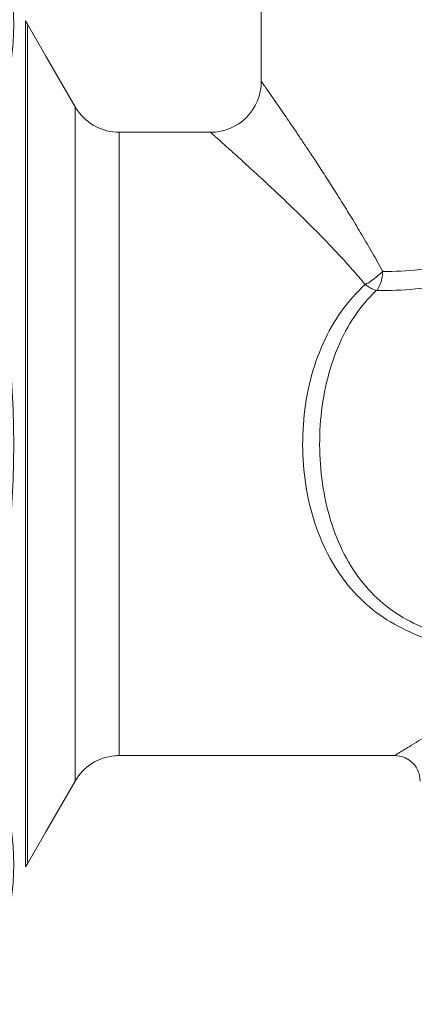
# Model space of a CAD drawing. Header units: millimetres. Extents: x -368 to 1732, y 3428 to 4913.
# Tile 51 of 80: x 1106.81 to 1108.36, y 4370.11 to 4373.98. Entities that reach past the tile are written whole.
import ezdxf

# ---------------------------------------------------------------- set-up
doc = ezdxf.new("R2010")
doc.units = ezdxf.units.MM
doc.linetypes.add('ACAD_ISO08W100', pattern=[36, 24, -3, 6, -3])
doc.layers.add('-- CO_p', color=51, linetype='Continuous', lineweight=9)

# ---------------------------------------------------------------- blocks, each defined once
blk = doc.blocks.new('łącznik DN20')
at = {"color": 11, "lineweight": 0}
for centre in [(9.727, 16.502), (9.727, -16.502)]:
    blk.add_arc(centre, 9.727, 145.5615, 214.4385, dxfattribs=at)
at = {"color": 50, "lineweight": 0}
blk.add_arc((36.35, 0), 36.35, 162.383, 197.617, dxfattribs=at)
blk = doc.blocks.new('-- CIEPŁOMIERZ ECHO II_20')
at = {"color": 50}
for points in [[(10.915, 1.425), (10.915, 1.425), (10.915, 2.04995), (10.915, 2.04995)], [(10.915, 1.425), (10.915, 1.425), (10.915, 1.8535), (10.915, 1.8535)], [(11.83538, 1.65), (11.83538, 1.65), (11.76288, 1.52443), (11.76288, 1.52443)], [(11.83538, 1.65), (11.83538, 1.65), (11.76288, 1.52443), (11.76288, 1.52443)], [(11.84319, 1.66245), (11.84319, 1.66245), (11.83538, 1.65), (11.83538, 1.65)], [(11.83538, 1.65), (11.83538, 1.65), (11.83538, 1.63894), (11.83538, 1.63894)], [(11.83538, 1.63894), (11.83538, 1.63894), (11.83538, -1.65), (11.83538, -1.65)], [(11.84319, 1.65963), (11.84319, 1.65963), (11.84319, 1.66245), (11.84319, 1.66245)], [(11.84319, 1.61763), (11.84319, 1.61763), (11.84319, 1.65963), (11.84319, 1.65963)], [(11.84319, 0), (11.84319, 0), (11.84319, 1.61763), (11.84319, 1.61763)], [(11.76288, 1.52443), (11.76288, 1.52443), (11.64774, 1.325), (11.64774, 1.325)], [(11.76288, 1.52443), (11.76288, 1.52443), (11.64774, 1.325), (11.64774, 1.325)], [(11.63837, 1.31028), (11.6417, 1.31505), (11.64483, 1.31996), (11.64774, 1.325)], [(11.63837, 1.31028), (11.6417, 1.31505), (11.64483, 1.31996), (11.64774, 1.325)], [(11.64774, -1.325), (11.64774, -1.325), (11.64774, 1.325), (11.64774, 1.325)], [(11.47453, 1.225), (11.53979, 1.225), (11.60094, 1.25683), (11.63837, 1.31028)], [(11.47453, 1.225), (11.53979, 1.225), (11.60094, 1.25683), (11.63837, 1.31028)], [(11.47453, 1.225), (11.47453, 1.225), (11.115, 1.225), (11.115, 1.225)], [(11.47453, 1.225), (11.47453, 1.225), (11.115, 1.225), (11.115, 1.225)], [(11.47453, -1.225), (11.47453, -1.225), (11.47453, 1.225), (11.47453, 1.225)], [(11.84319, -1.61764), (11.84319, -1.61764), (11.84319, 0), (11.84319, 0)], [(11.47453, -1.225), (11.47453, -1.225), (10.39, -1.225), (10.39, -1.225)], [(11.47453, -1.225), (11.47453, -1.225), (10.39, -1.225), (10.39, -1.225)], [(11.49197, -1.22576), (11.48617, -1.22526), (11.48035, -1.225), (11.47453, -1.225)], [(11.49197, -1.22576), (11.48617, -1.22526), (11.48035, -1.225), (11.47453, -1.225)], [(11.64774, -1.325), (11.61511, -1.26849), (11.55697, -1.23145), (11.49197, -1.22576)], [(11.64774, -1.325), (11.61511, -1.26849), (11.55697, -1.23145), (11.49197, -1.22576)], [(11.76288, -1.52444), (11.76288, -1.52444), (11.64774, -1.325), (11.64774, -1.325)], [(11.76288, -1.52444), (11.76288, -1.52444), (11.64774, -1.325), (11.64774, -1.325)], [(11.83538, -1.65), (11.83538, -1.65), (11.76288, -1.52444), (11.76288, -1.52444)], [(11.83538, -1.65), (11.83538, -1.65), (11.76288, -1.52444), (11.76288, -1.52444)], [(11.84319, -1.6372), (11.84319, -1.6372), (11.84319, -1.61764), (11.84319, -1.61764)], [(11.84319, -1.66245), (11.84319, -1.66245), (11.83538, -1.65), (11.83538, -1.65)], [(11.84319, -1.66245), (11.84319, -1.66245), (11.84319, -1.6372), (11.84319, -1.6372)]]:
    blk.add_open_spline(points, degree=3, dxfattribs=at)
for points, knots in [([(10.43709, 0.67819), (10.45026, 0.70229), (10.46372, 0.72622), (10.47737, 0.75004), (10.47737, 0.75004), (10.49106, 0.77394), (10.50494, 0.79773), (10.51899, 0.82142), (10.51899, 0.82142), (10.53261, 0.84437), (10.5464, 0.86722), (10.56032, 0.88999), (10.56032, 0.88999), (10.57346, 0.91147), (10.58672, 0.93288), (10.60008, 0.95422), (10.60008, 0.95422), (10.6125, 0.97404), (10.625, 0.99381), (10.63759, 1.01352), (10.63759, 1.01352), (10.64917, 1.03166), (10.66083, 1.04976), (10.67254, 1.06781), (10.67254, 1.06781), (10.68325, 1.08431), (10.69401, 1.10078), (10.70482, 1.11721), (10.70482, 1.11721), (10.71464, 1.13214), (10.72451, 1.14705), (10.73441, 1.16193), (10.73441, 1.16193), (10.74337, 1.17539), (10.75235, 1.18883), (10.76137, 1.20225), (10.76137, 1.20225), (10.76949, 1.21433), (10.77764, 1.22639), (10.7858, 1.23844), (10.7858, 1.23844), (10.79311, 1.24921), (10.80044, 1.25998), (10.80779, 1.27074), (10.80779, 1.27074), (10.81432, 1.28029), (10.82086, 1.28984), (10.82742, 1.29938), (10.82742, 1.29938), (10.83321, 1.30779), (10.839, 1.31619), (10.84481, 1.32459), (10.84481, 1.32459), (10.84989, 1.33193), (10.85498, 1.33927), (10.86007, 1.34661), (10.86007, 1.34661), (10.86448, 1.35295), (10.86889, 1.35928), (10.87331, 1.36562), (10.87331, 1.36562), (10.87707, 1.371), (10.88083, 1.37638), (10.8846, 1.38176), (10.8846, 1.38176), (10.88773, 1.38623), (10.89087, 1.3907), (10.89401, 1.39517), (10.89401, 1.39517), (10.89654, 1.39878), (10.89908, 1.40239), (10.90162, 1.406), (10.90162, 1.406), (10.90358, 1.40878), (10.90554, 1.41156), (10.9075, 1.41435), (10.9075, 1.41435), (10.90889, 1.41632), (10.91028, 1.4183), (10.91168, 1.42027), (10.91168, 1.42027), (10.91251, 1.42146), (10.91334, 1.42264), (10.91418, 1.42382), (10.91418, 1.42382), (10.91445, 1.42421), (10.91473, 1.4246), (10.915, 1.425)], [0, 0, 0, 0, 0.0454545, 0.0454545, 0.0454545, 0.0454546, 0.0909091, 0.0909091, 0.0909091, 0.0909091, 0.1363636, 0.1363636, 0.1363636, 0.1363636, 0.1818182, 0.1818182, 0.1818182, 0.1818182, 0.2272727, 0.2272727, 0.2272727, 0.2272727, 0.2727273, 0.2727273, 0.2727273, 0.2727273, 0.3181818, 0.3181818, 0.3181818, 0.3181818, 0.3636364, 0.3636364, 0.3636364, 0.3636364, 0.4090909, 0.4090909, 0.4090909, 0.4090909, 0.4545455, 0.4545455, 0.4545455, 0.4545455, 0.5, 0.5, 0.5, 0.5, 0.5454545, 0.5454545, 0.5454545, 0.5454546, 0.5909091, 0.5909091, 0.5909091, 0.5909091, 0.6363636, 0.6363636, 0.6363636, 0.6363636, 0.6818182, 0.6818182, 0.6818182, 0.6818182, 0.7272727, 0.7272727, 0.7272727, 0.7272727, 0.7727273, 0.7727273, 0.7727273, 0.7727273, 0.8181818, 0.8181818, 0.8181818, 0.8181818, 0.8636364, 0.8636364, 0.8636364, 0.8636364, 0.9090909, 0.9090909, 0.9090909, 0.9090909, 0.9545455, 0.9545455, 0.9545455, 0.9545455, 1, 1, 1, 1]), ([(10.915, 1.425), (10.915, 1.37195), (10.93608, 1.32108), (10.97358, 1.28358), (10.97358, 1.28358), (11.01109, 1.24607), (11.06196, 1.225), (11.115, 1.225)], [0, 0, 0, 0, 0.5, 0.5, 0.5, 0.5, 1, 1, 1, 1]), ([(10.5058, 0.62622), (10.5227, 0.64642), (10.53992, 0.66637), (10.5574, 0.68608), (10.5574, 0.68608), (10.57495, 0.70588), (10.59276, 0.72544), (10.61078, 0.74481), (10.61078, 0.74481), (10.62826, 0.76358), (10.64593, 0.78217), (10.66378, 0.8006), (10.66378, 0.8006), (10.68062, 0.818), (10.69762, 0.83525), (10.71473, 0.85238), (10.71473, 0.85238), (10.73064, 0.86831), (10.74666, 0.88412), (10.76277, 0.89985), (10.76277, 0.89985), (10.7776, 0.91433), (10.79251, 0.92874), (10.80748, 0.94307), (10.80748, 0.94307), (10.82118, 0.95618), (10.83493, 0.96924), (10.84872, 0.98224), (10.84872, 0.98224), (10.86127, 0.99407), (10.87385, 1.00585), (10.88647, 1.0176), (10.88647, 1.0176), (10.89789, 1.02824), (10.90934, 1.03885), (10.92082, 1.04943), (10.92082, 1.04943), (10.93115, 1.05896), (10.9415, 1.06847), (10.95187, 1.07796), (10.95187, 1.07796), (10.96116, 1.08646), (10.97046, 1.09494), (10.97977, 1.10341), (10.97977, 1.10341), (10.98805, 1.11094), (10.99634, 1.11846), (11.00464, 1.12597), (11.00464, 1.12597), (11.01196, 1.1326), (11.01929, 1.13922), (11.02662, 1.14583), (11.02662, 1.14583), (11.03304, 1.15162), (11.03947, 1.1574), (11.04589, 1.16318), (11.04589, 1.16318), (11.05145, 1.16818), (11.05702, 1.17317), (11.06258, 1.17817), (11.06258, 1.17817), (11.06732, 1.18241), (11.07205, 1.18665), (11.07679, 1.19089), (11.07679, 1.19089), (11.08073, 1.19442), (11.08468, 1.19795), (11.08862, 1.20148), (11.08862, 1.20148), (11.09181, 1.20432), (11.095, 1.20717), (11.09819, 1.21002), (11.09819, 1.21002), (11.10065, 1.21221), (11.10311, 1.21441), (11.10557, 1.2166), (11.10557, 1.2166), (11.10732, 1.21816), (11.10907, 1.21972), (11.11082, 1.22128), (11.11082, 1.22128), (11.11187, 1.22221), (11.11291, 1.22314), (11.11396, 1.22407), (11.11396, 1.22407), (11.11431, 1.22438), (11.11466, 1.22469), (11.115, 1.225)], [0, 0, 0, 0, 0.0454545, 0.0454545, 0.0454545, 0.0454546, 0.0909091, 0.0909091, 0.0909091, 0.0909091, 0.1363636, 0.1363636, 0.1363636, 0.1363636, 0.1818182, 0.1818182, 0.1818182, 0.1818182, 0.2272727, 0.2272727, 0.2272727, 0.2272727, 0.2727273, 0.2727273, 0.2727273, 0.2727273, 0.3181818, 0.3181818, 0.3181818, 0.3181818, 0.3636364, 0.3636364, 0.3636364, 0.3636364, 0.4090909, 0.4090909, 0.4090909, 0.4090909, 0.4545455, 0.4545455, 0.4545455, 0.4545455, 0.5, 0.5, 0.5, 0.5, 0.5454545, 0.5454545, 0.5454545, 0.5454546, 0.5909091, 0.5909091, 0.5909091, 0.5909091, 0.6363636, 0.6363636, 0.6363636, 0.6363636, 0.6818182, 0.6818182, 0.6818182, 0.6818182, 0.7272727, 0.7272727, 0.7272727, 0.7272727, 0.7727273, 0.7727273, 0.7727273, 0.7727273, 0.8181818, 0.8181818, 0.8181818, 0.8181818, 0.8636364, 0.8636364, 0.8636364, 0.8636364, 0.9090909, 0.9090909, 0.9090909, 0.9090909, 0.9545455, 0.9545455, 0.9545455, 0.9545455, 1, 1, 1, 1]), ([(9.29427, 0.84802), (9.31656, 0.84878), (9.33886, 0.84891), (9.36116, 0.8485), (9.36116, 0.8485), (9.38543, 0.84804), (9.40968, 0.84694), (9.43389, 0.84528), (9.43389, 0.84528), (9.4605, 0.84345), (9.48707, 0.84095), (9.51356, 0.8379), (9.51356, 0.8379), (9.5428, 0.83454), (9.57196, 0.83049), (9.60104, 0.82592), (9.60104, 0.82592), (9.63312, 0.82087), (9.6651, 0.81516), (9.69699, 0.80899), (9.69699, 0.80899), (9.73151, 0.8023), (9.76593, 0.79506), (9.80027, 0.78748), (9.80027, 0.78748), (9.83691, 0.7794), (9.87346, 0.77093), (9.91, 0.76236), (9.91, 0.76236), (9.94931, 0.75315), (9.98859, 0.74382), (10.02794, 0.73479), (10.02794, 0.73479), (10.07046, 0.72504), (10.11307, 0.71564), (10.1559, 0.7073), (10.1559, 0.7073), (10.20158, 0.69839), (10.24751, 0.69068), (10.29379, 0.68536), (10.29379, 0.68536), (10.34135, 0.67989), (10.38928, 0.67695), (10.43709, 0.67819)], [0, 0, 0, 0, 0.0909091, 0.0909091, 0.0909091, 0.0909091, 0.1818182, 0.1818182, 0.1818182, 0.1818182, 0.2727273, 0.2727273, 0.2727273, 0.2727273, 0.3636364, 0.3636364, 0.3636364, 0.3636364, 0.4545455, 0.4545455, 0.4545455, 0.4545455, 0.5454545, 0.5454545, 0.5454545, 0.5454546, 0.6363636, 0.6363636, 0.6363636, 0.6363636, 0.7272727, 0.7272727, 0.7272727, 0.7272727, 0.8181818, 0.8181818, 0.8181818, 0.8181818, 0.9090909, 0.9090909, 0.9090909, 0.9090909, 1, 1, 1, 1]), ([(9.28424, 0.74816), (9.30653, 0.74892), (9.32884, 0.74913), (9.35115, 0.74885), (9.35115, 0.74885), (9.3755, 0.74855), (9.39984, 0.74768), (9.42415, 0.74632), (9.42415, 0.74632), (9.45095, 0.74483), (9.47771, 0.74274), (9.50443, 0.74017), (9.50443, 0.74017), (9.53399, 0.73733), (9.56349, 0.73389), (9.59293, 0.72999), (9.59293, 0.72999), (9.62552, 0.72567), (9.65802, 0.72078), (9.69046, 0.71548), (9.69046, 0.71548), (9.7257, 0.70973), (9.76085, 0.70349), (9.79596, 0.69697), (9.79596, 0.69697), (9.83357, 0.68998), (9.87112, 0.68266), (9.90866, 0.67528), (9.90866, 0.67528), (9.94928, 0.66729), (9.98989, 0.65923), (10.03056, 0.65146), (10.03056, 0.65146), (10.07485, 0.643), (10.11921, 0.63489), (10.16374, 0.62775), (10.16374, 0.62775), (10.21178, 0.62005), (10.26001, 0.61347), (10.3085, 0.60904), (10.3085, 0.60904), (10.35899, 0.60442), (10.40976, 0.60214), (10.46042, 0.60353)], [0, 0, 0, 0, 0.0909091, 0.0909091, 0.0909091, 0.0909091, 0.1818182, 0.1818182, 0.1818182, 0.1818182, 0.2727273, 0.2727273, 0.2727273, 0.2727273, 0.3636364, 0.3636364, 0.3636364, 0.3636364, 0.4545455, 0.4545455, 0.4545455, 0.4545455, 0.5454545, 0.5454545, 0.5454545, 0.5454546, 0.6363636, 0.6363636, 0.6363636, 0.6363636, 0.7272727, 0.7272727, 0.7272727, 0.7272727, 0.8181818, 0.8181818, 0.8181818, 0.8181818, 0.9090909, 0.9090909, 0.9090909, 0.9090909, 1, 1, 1, 1]), ([(10.46042, 0.60353), (10.45544, 0.61008), (10.45137, 0.61733), (10.44809, 0.6249), (10.44809, 0.6249), (10.44454, 0.63312), (10.44192, 0.6417), (10.44012, 0.65046), (10.44012, 0.65046), (10.43825, 0.65958), (10.43726, 0.66889), (10.43714, 0.67819)], [0, 0, 0, 0, 0.3333333, 0.3333333, 0.3333333, 0.3333333, 0.6666667, 0.6666667, 0.6666667, 0.6666667, 1, 1, 1, 1]), ([(10.43714, 0.67819), (10.44344, 0.67164), (10.45043, 0.66581), (10.45745, 0.66002), (10.45745, 0.66002), (10.46511, 0.65372), (10.4728, 0.64747), (10.48092, 0.64181), (10.48092, 0.64181), (10.48894, 0.63622), (10.49737, 0.6312), (10.5058, 0.62623)], [0, 0, 0, 0, 0.3333333, 0.3333333, 0.3333333, 0.3333333, 0.6666667, 0.6666667, 0.6666667, 0.6666667, 1, 1, 1, 1]), ([(10.5058, 0.62622), (10.54036, 0.5951), (10.57153, 0.56), (10.59874, 0.52215), (10.59874, 0.52215), (10.6273, 0.48243), (10.6515, 0.43967), (10.6716, 0.39511), (10.6716, 0.39511), (10.69259, 0.34859), (10.70912, 0.30011), (10.72164, 0.25064), (10.72164, 0.25064), (10.73452, 0.19978), (10.74316, 0.14789), (10.7479, 0.09566), (10.7479, 0.09566), (10.75269, 0.04294), (10.7535, -0.01013), (10.75036, -0.06298), (10.75036, -0.06298), (10.74724, -0.11549), (10.74022, -0.16778), (10.72904, -0.21919), (10.72904, -0.21919), (10.71811, -0.26941), (10.70322, -0.31879), (10.68388, -0.36643), (10.68388, -0.36643), (10.66532, -0.41217), (10.64267, -0.45629), (10.6156, -0.49759), (10.6156, -0.49759), (10.58977, -0.53698), (10.55993, -0.5738), (10.52636, -0.60685), (10.52636, -0.60685), (10.49417, -0.63855), (10.45854, -0.66677), (10.42042, -0.69101), (10.42042, -0.69101), (10.38199, -0.71544), (10.34101, -0.73582), (10.29863, -0.75247), (10.29863, -0.75247), (10.2529, -0.77043), (10.20553, -0.78404), (10.15749, -0.79426), (10.15749, -0.79426), (10.10239, -0.80597), (10.04641, -0.81322), (9.99022, -0.81726), (9.99022, -0.81726), (9.92918, -0.82166), (9.86791, -0.82226), (9.8068, -0.82009)], [0, 0, 0, 0, 0.0714286, 0.0714286, 0.0714286, 0.0714286, 0.1428571, 0.1428571, 0.1428571, 0.1428572, 0.2142857, 0.2142857, 0.2142857, 0.2142857, 0.2857143, 0.2857143, 0.2857143, 0.2857143, 0.3571429, 0.3571429, 0.3571429, 0.3571429, 0.4285714, 0.4285714, 0.4285714, 0.4285714, 0.5, 0.5, 0.5, 0.5, 0.5714286, 0.5714286, 0.5714286, 0.5714286, 0.6428571, 0.6428571, 0.6428571, 0.6428572, 0.7142857, 0.7142857, 0.7142857, 0.7142857, 0.7857143, 0.7857143, 0.7857143, 0.7857143, 0.8571429, 0.8571429, 0.8571429, 0.8571429, 0.9285714, 0.9285714, 0.9285714, 0.9285714, 1, 1, 1, 1]), ([(10.46252, 0.60277), (10.46711, 0.60404), (10.47157, 0.60578), (10.4759, 0.60778), (10.4759, 0.60778), (10.48094, 0.61012), (10.48581, 0.6128), (10.49053, 0.61571), (10.49053, 0.61571), (10.49579, 0.61895), (10.50088, 0.62248), (10.5058, 0.62622)], [0, 0, 0, 0, 0.3333333, 0.3333333, 0.3333333, 0.3333333, 0.6666667, 0.6666667, 0.6666667, 0.6666667, 1, 1, 1, 1]), ([(10.46252, 0.60278), (10.49425, 0.57274), (10.52258, 0.53893), (10.54714, 0.50268), (10.54714, 0.50268), (10.57317, 0.46426), (10.59497, 0.4231), (10.61299, 0.38038), (10.61299, 0.38038), (10.63197, 0.33543), (10.64676, 0.28876), (10.65795, 0.24127), (10.65795, 0.24127), (10.66952, 0.19221), (10.67723, 0.14227), (10.68146, 0.09205), (10.68146, 0.09205), (10.68573, 0.04127), (10.68645, -0.00981), (10.68364, -0.06069), (10.68364, -0.06069), (10.68085, -0.11119), (10.67459, -0.16151), (10.66456, -0.2111), (10.66456, -0.2111), (10.6548, -0.25932), (10.64147, -0.30684), (10.62401, -0.35286), (10.62401, -0.35286), (10.60738, -0.3967), (10.58701, -0.43917), (10.56238, -0.4791), (10.56238, -0.4791), (10.53911, -0.51682), (10.51205, -0.55228), (10.48128, -0.58419), (10.48128, -0.58419), (10.45201, -0.61455), (10.41939, -0.6417), (10.38425, -0.665), (10.38425, -0.665), (10.34893, -0.68843), (10.31106, -0.70796), (10.27179, -0.72386), (10.27179, -0.72386), (10.22933, -0.74106), (10.18522, -0.75401), (10.14046, -0.76366), (10.14046, -0.76366), (10.08883, -0.77479), (10.03633, -0.78154), (9.98365, -0.7852), (9.98365, -0.7852), (9.92602, -0.7892), (9.86817, -0.78951), (9.8105, -0.78717)], [0, 0, 0, 0, 0.0714286, 0.0714286, 0.0714286, 0.0714286, 0.1428571, 0.1428571, 0.1428571, 0.1428572, 0.2142857, 0.2142857, 0.2142857, 0.2142857, 0.2857143, 0.2857143, 0.2857143, 0.2857143, 0.3571429, 0.3571429, 0.3571429, 0.3571429, 0.4285714, 0.4285714, 0.4285714, 0.4285714, 0.5, 0.5, 0.5, 0.5, 0.5714286, 0.5714286, 0.5714286, 0.5714286, 0.6428571, 0.6428571, 0.6428571, 0.6428572, 0.7142857, 0.7142857, 0.7142857, 0.7142857, 0.7857143, 0.7857143, 0.7857143, 0.7857143, 0.8571429, 0.8571429, 0.8571429, 0.8571429, 0.9285714, 0.9285714, 0.9285714, 0.9285714, 1, 1, 1, 1]), ([(10.46042, 0.60353), (10.46067, 0.60354), (10.46093, 0.60351), (10.46118, 0.60346), (10.46118, 0.60346), (10.46144, 0.6034), (10.46169, 0.60332), (10.46192, 0.6032), (10.46192, 0.6032), (10.46214, 0.60309), (10.46235, 0.60295), (10.46252, 0.60278)], [0, 0, 0, 0, 0.3333333, 0.3333333, 0.3333333, 0.3333333, 0.6666667, 0.6666667, 0.6666667, 0.6666667, 1, 1, 1, 1]), ([(10.39, -1.225), (10.38546, -1.22215), (10.38092, -1.21931), (10.37637, -1.21648), (10.37637, -1.21648), (10.36211, -1.20759), (10.3478, -1.1988), (10.33343, -1.19009), (10.33343, -1.19009), (10.30848, -1.17498), (10.28336, -1.16014), (10.25804, -1.14564), (10.25804, -1.14564), (10.22077, -1.12427), (10.18307, -1.10363), (10.14489, -1.08391), (10.14489, -1.08391), (10.09865, -1.06003), (10.05168, -1.0375), (10.00389, -1.01686), (10.00389, -1.01686), (9.95413, -0.99536), (9.90346, -0.97591), (9.85186, -0.95927), (9.85186, -0.95927), (9.8031, -0.94355), (9.7535, -0.93036), (9.70324, -0.92041), (9.70324, -0.92041), (9.65647, -0.91115), (9.60912, -0.9047), (9.56154, -0.90147), (9.56154, -0.90147), (9.51532, -0.89834), (9.46889, -0.89825), (9.42266, -0.9012), (9.42266, -0.9012), (9.37481, -0.90425), (9.32718, -0.91057), (9.28012, -0.91975), (9.28012, -0.91975), (9.22938, -0.92964), (9.17931, -0.94286), (9.1301, -0.95865), (9.1301, -0.95865), (9.07806, -0.97534), (9.02698, -0.99491), (8.97682, -1.01656), (8.97682, -1.01656), (8.92878, -1.03728), (8.88159, -1.05991), (8.83512, -1.08391), (8.83512, -1.08391), (8.79693, -1.10363), (8.75923, -1.12428), (8.72194, -1.14565), (8.72194, -1.14565), (8.69663, -1.16016), (8.67151, -1.175), (8.64655, -1.19011), (8.64655, -1.19011), (8.63219, -1.19881), (8.61787, -1.20761), (8.60361, -1.21649), (8.60361, -1.21649), (8.59907, -1.21932), (8.59454, -1.22216), (8.59, -1.225)], [0, 0, 0, 0, 0.0588235, 0.0588235, 0.0588235, 0.0588235, 0.1176471, 0.1176471, 0.1176471, 0.1176471, 0.1764706, 0.1764706, 0.1764706, 0.1764706, 0.2352941, 0.2352941, 0.2352941, 0.2352941, 0.2941176, 0.2941176, 0.2941176, 0.2941177, 0.3529412, 0.3529412, 0.3529412, 0.3529412, 0.4117647, 0.4117647, 0.4117647, 0.4117647, 0.4705882, 0.4705882, 0.4705882, 0.4705882, 0.5294118, 0.5294118, 0.5294118, 0.5294118, 0.5882353, 0.5882353, 0.5882353, 0.5882353, 0.6470588, 0.6470588, 0.6470588, 0.6470588, 0.7058824, 0.7058824, 0.7058824, 0.7058824, 0.7647059, 0.7647059, 0.7647059, 0.7647059, 0.8235294, 0.8235294, 0.8235294, 0.8235294, 0.8823529, 0.8823529, 0.8823529, 0.882353, 0.9411765, 0.9411765, 0.9411765, 0.9411765, 1, 1, 1, 1]), ([(10.29, -1.325), (10.29, -1.325), (10.29067, -1.31349), (10.29067, -1.31349), (10.29067, -1.31349), (10.29067, -1.31349), (10.29261, -1.30233), (10.29261, -1.30233), (10.29261, -1.30233), (10.29261, -1.30233), (10.2958, -1.29146), (10.2958, -1.29146), (10.2958, -1.29146), (10.2958, -1.29146), (10.30019, -1.28101), (10.30019, -1.28101), (10.30019, -1.28101), (10.30019, -1.28101), (10.30575, -1.27114), (10.30575, -1.27114), (10.30575, -1.27114), (10.30575, -1.27114), (10.31238, -1.26195), (10.31238, -1.26195), (10.31238, -1.26195), (10.31238, -1.26195), (10.32001, -1.25358), (10.32001, -1.25358), (10.32001, -1.25358), (10.32001, -1.25358), (10.32854, -1.24612), (10.32854, -1.24612), (10.32854, -1.24612), (10.32854, -1.24612), (10.33786, -1.23967), (10.33786, -1.23967), (10.33786, -1.23967), (10.33786, -1.23967), (10.34784, -1.23432), (10.34784, -1.23432), (10.34784, -1.23432), (10.34784, -1.23432), (10.35837, -1.23014), (10.35837, -1.23014), (10.35837, -1.23014), (10.35837, -1.23014), (10.36931, -1.22717), (10.36931, -1.22717), (10.36931, -1.22717), (10.36931, -1.22717), (10.38051, -1.22545), (10.38051, -1.22545), (10.38051, -1.22545), (10.38051, -1.22545), (10.39, -1.225), (10.39, -1.225)], [0, 0, 0, 0, 0.0714286, 0.0714286, 0.0714286, 0.0714286, 0.1428571, 0.1428571, 0.1428571, 0.1428572, 0.2142857, 0.2142857, 0.2142857, 0.2142857, 0.2857143, 0.2857143, 0.2857143, 0.2857143, 0.3571429, 0.3571429, 0.3571429, 0.3571429, 0.4285714, 0.4285714, 0.4285714, 0.4285714, 0.5, 0.5, 0.5, 0.5, 0.5714286, 0.5714286, 0.5714286, 0.5714286, 0.6428571, 0.6428571, 0.6428571, 0.6428572, 0.7142857, 0.7142857, 0.7142857, 0.7142857, 0.7857143, 0.7857143, 0.7857143, 0.7857143, 0.8571429, 0.8571429, 0.8571429, 0.8571429, 0.9285714, 0.9285714, 0.9285714, 0.9285714, 1, 1, 1, 1])]:
    blk.add_open_spline(points, degree=3, knots=knots, dxfattribs=at)
at = {"color": 6, "xscale": 0.1, "yscale": 0.1}
blk.add_blockref('łącznik DN20', (11.88909, -0.00245), dxfattribs=at)
blk = doc.blocks.new('*U324')
at = {"linetype": 'Continuous', "lineweight": 0}
blk.add_blockref('-- CIEPŁOMIERZ ECHO II_20', (3.3004, 0), dxfattribs=at)

msp = doc.modelspace()

# ---------------------------------------------------------------- block references
at = {"layer": '-- CO_p', "linetype": 'ACAD_ISO08W100', "ltscale": 20, "xscale": -1}
msp.add_blockref('*U324', (1121.9726, 4372.3175), dxfattribs=at)

doc.saveas('drawing.dxf')
